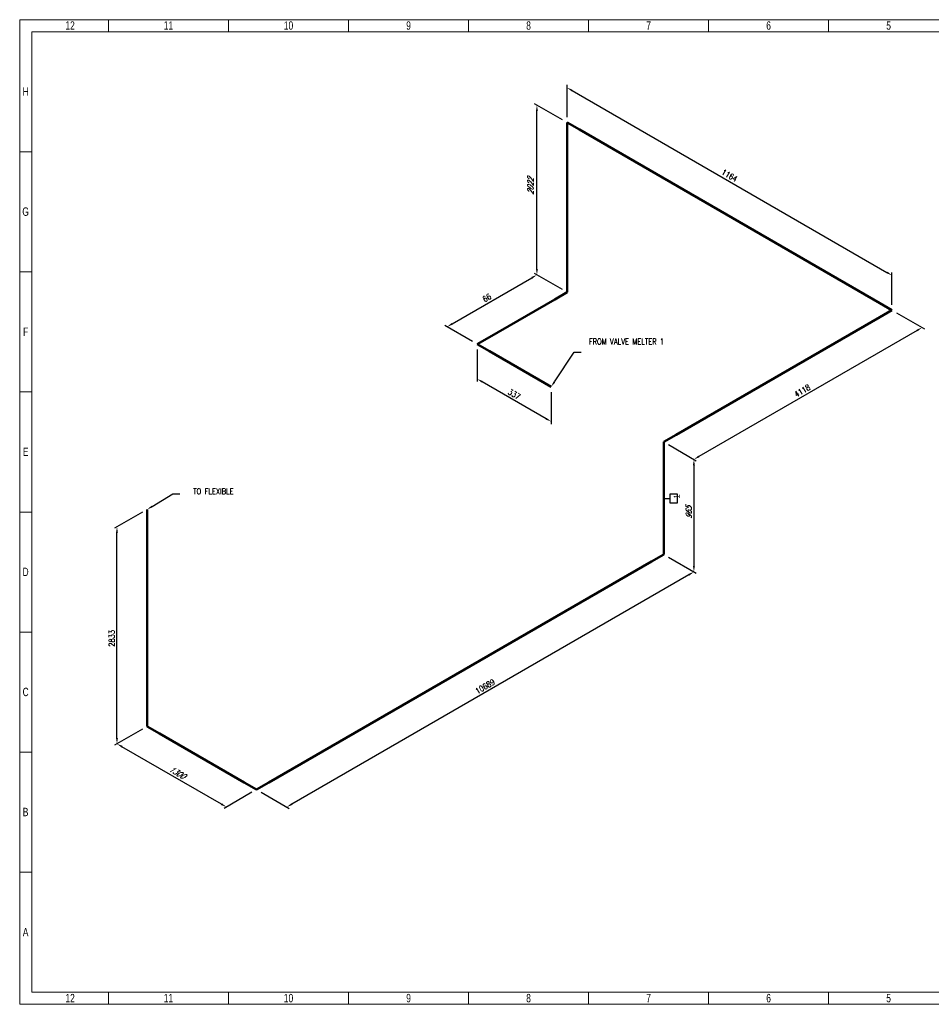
# Model space of a CAD drawing. Header units: millimetres. Extents: x 0 to 1392, y 0 to 716.
# Tile 1 of 29: x 0 to 393, y 0 to 424. Entities that reach past the tile are written whole.
import ezdxf
from ezdxf import colors
from ezdxf.entities.mleader import LeaderData, LeaderLine
from ezdxf.enums import TextEntityAlignment as Align
from ezdxf.math import Vec2, Vec3

# ---------------------------------------------------------------- set-up
doc = ezdxf.new("R2018")
doc.units = ezdxf.units.MM
doc.header["$LTSCALE"] = 0.25
doc.set_wipeout_variables(frame=1)
doc.layers.add('Annotation', color=7, linetype='Continuous')
doc.layers.add('Dimension', color=1, linetype='Continuous')
doc.layers.add('Pipe Small Bore', color=30, linetype='Continuous', lineweight=50)
doc.styles.add('AdskIsoAnnotation', font='romans.shx', dxfattribs={"width": 0.8, "height": 1})
doc.styles.add('AdskIsoMetric', font='romans.shx', dxfattribs={"width": 0.8, "height": 2.5})
doc.styles.add('AdskIsoMetric-30', font='romans.shx', dxfattribs={"width": 0.8, "height": 2.5})
doc.styles.add('AdskIsoMetric30', font='romans.shx', dxfattribs={"width": 0.8, "oblique": 30, "height": 2.5})
doc.styles.add('SLDTEXTSTYLE3', font='TXT', dxfattribs={"width": 0.75})
doc.styles.get("Standard").update_dxf_attribs({"font": 'arial.ttf'})
doc.dimstyles.new('AdskIsoMetric', dxfattribs={"dimtxt": 2.5, "dimasz": 2.5, "dimexe": 1, "dimexo": 2, "dimgap": 0.8, "dimtad": 1, "dimdec": 0, "dimrnd": 1, "dimzin": 0, "dimdsep": 46, "dimtxsty": 'AdskIsoMetric', "dimcen": 0, "dimclrt": 7, "dimadec": 0, "dimazin": 0, "dimtfac": 1, "dimtdec": 0, "dimtmove": 1, "dimatfit": 3, "dimfxl": 1, "dimtfill": 1, "dimfrac": 2, "dimtolj": 1, "dimtzin": 0, "dimarcsym": 0})

# ---------------------------------------------------------------- blocks, each defined once
blk = doc.blocks.new('*D16')
at = {"layer": 'Defpoints', "color": 0, "transparency": 16777216}
for p in [(197.28, 284.48), (197.28, 269.48), (229.13, 266.09)]:
    blk.add_point(p, dxfattribs=at)
at = {"layer": 'Dimension', "color": 0, "lineweight": -2, "transparency": 16777216}
for p, q in [((197.28, 282.17), (197.28, 268.33)), ((226.97, 252.34), (199.44, 268.23)), ((229.13, 263.78), (229.13, 249.93))]:
    blk.add_line(p, q, dxfattribs=at)
at = {"layer": 'Dimension', "color": 0, "transparency": 16777216}
for points in [[(199.65, 268.59), (199.23, 267.87), (197.28, 269.48)], [(227.18, 252.7), (226.76, 251.98), (229.13, 251.09)]]:
    blk.add_solid(points, dxfattribs=at)
at = {"layer": 'Dimension', "color": 7, "transparency": 16777216, "insert": (213.21, 262.87), "char_height": 2.5, "attachment_point": 5, "rotation": 330, "style": 'AdskIsoMetric-30', "bg_fill": 3, "box_fill_scale": 1.1, "bg_fill_color": 256, "bg_fill_true_color": 13158600, "bg_fill_transparency": 0}
blk.add_mtext('\\A1;337', dxfattribs=at)
blk = doc.blocks.new('*D17')
at = {"layer": 'Defpoints', "color": 0, "transparency": 16777216}
for p in [(222.99, 314.33), (235.98, 306.83), (197.28, 284.48)]:
    blk.add_point(p, dxfattribs=at)
at = {"layer": 'Dimension', "color": 0, "lineweight": -2, "transparency": 16777216}
for p, q in [((233.98, 307.98), (221.99, 314.91)), ((186.45, 293.23), (220.83, 313.08)), ((195.28, 285.64), (183.29, 292.56))]:
    blk.add_line(p, q, dxfattribs=at)
at = {"layer": 'Dimension', "color": 0, "transparency": 16777216}
for points in [[(220.62, 313.44), (221.04, 312.72), (222.99, 314.33)], [(186.24, 293.59), (186.66, 292.87), (184.29, 291.98)]]:
    blk.add_solid(points, dxfattribs=at)
at = {"layer": 'Dimension', "color": 7, "transparency": 16777216, "insert": (201.4, 304.45), "char_height": 2.5, "attachment_point": 5, "rotation": 30, "style": 'AdskIsoMetric-30', "bg_fill": 3, "box_fill_scale": 1.1, "bg_fill_color": 256, "bg_fill_true_color": 13158600, "bg_fill_transparency": 0}
blk.add_mtext('\\A1;66', dxfattribs=at)
blk = doc.blocks.new('*D18')
at = {"layer": 'Defpoints', "color": 0, "transparency": 16777216}
for p in [(222.99, 387.5), (235.98, 380), (235.98, 306.83)]:
    blk.add_point(p, dxfattribs=at)
at = {"layer": 'Dimension', "color": 0, "lineweight": -2, "transparency": 16777216}
for p, q in [((233.98, 381.15), (221.99, 388.08)), ((222.99, 316.83), (222.99, 385)), ((233.98, 307.98), (221.99, 314.91))]:
    blk.add_line(p, q, dxfattribs=at)
at = {"layer": 'Dimension', "color": 0, "transparency": 16777216}
for points in [[(222.58, 385), (223.41, 385), (222.99, 387.5)], [(222.58, 316.83), (223.41, 316.83), (222.99, 314.33)]]:
    blk.add_solid(points, dxfattribs=at)
at = {"layer": 'Dimension', "color": 7, "transparency": 16777216, "insert": (220.24, 352.5), "char_height": 2.5, "attachment_point": 5, "rotation": 90, "style": 'AdskIsoMetric30', "bg_fill": 3, "box_fill_scale": 1.1, "bg_fill_color": 256, "bg_fill_true_color": 13158600, "bg_fill_transparency": 0}
blk.add_mtext('\\A1;2022', dxfattribs=at)
blk = doc.blocks.new('*D19')
at = {"layer": 'Defpoints', "color": 0, "transparency": 16777216}
for p in [(235.98, 380), (376.07, 314.12), (376.07, 299.12)]:
    blk.add_point(p, dxfattribs=at)
at = {"layer": 'Dimension', "color": 0, "lineweight": -2, "transparency": 16777216}
for p, q in [((235.98, 382.31), (235.98, 396.15)), ((238.15, 393.75), (373.91, 315.37)), ((376.07, 301.43), (376.07, 315.28))]:
    blk.add_line(p, q, dxfattribs=at)
at = {"layer": 'Dimension', "color": 0, "transparency": 16777216}
for points in [[(238.36, 394.11), (237.94, 393.39), (235.98, 395)], [(374.11, 315.73), (373.7, 315.01), (376.07, 314.12)]]:
    blk.add_solid(points, dxfattribs=at)
at = {"layer": 'Dimension', "color": 7, "transparency": 16777216, "insert": (306.03, 357.15), "char_height": 2.5, "attachment_point": 5, "rotation": 330, "style": 'AdskIsoMetric-30', "bg_fill": 3, "box_fill_scale": 1.1, "bg_fill_color": 256, "bg_fill_true_color": 13158600, "bg_fill_transparency": 0}
blk.add_mtext('\\A1;1164', dxfattribs=at)
blk = doc.blocks.new('*D20')
at = {"layer": 'Defpoints', "color": 0, "transparency": 16777216}
for p in [(376.07, 299.12), (277.69, 242.32), (290.68, 234.82)]:
    blk.add_point(p, dxfattribs=at)
at = {"layer": 'Dimension', "color": 0, "lineweight": -2, "transparency": 16777216}
for p, q in [((378.07, 297.97), (390.06, 291.04)), ((386.9, 290.37), (292.84, 236.07)), ((279.69, 241.17), (291.68, 234.24))]:
    blk.add_line(p, q, dxfattribs=at)
at = {"layer": 'Dimension', "color": 0, "transparency": 16777216}
for points in [[(386.69, 290.73), (387.1, 290.01), (389.06, 291.62)], [(292.64, 236.43), (293.05, 235.71), (290.68, 234.82)]]:
    blk.add_solid(points, dxfattribs=at)
at = {"layer": 'Dimension', "color": 7, "transparency": 16777216, "insert": (337.41, 264.39), "char_height": 2.5, "attachment_point": 5, "rotation": 30, "style": 'AdskIsoMetric-30', "bg_fill": 3, "box_fill_scale": 1.1, "bg_fill_color": 256, "bg_fill_true_color": 13158600, "bg_fill_transparency": 0}
blk.add_mtext('\\A1;4118', dxfattribs=at)
blk = doc.blocks.new('*D21')
at = {"layer": 'Defpoints', "color": 0, "transparency": 16777216}
for p in [(277.69, 242.32), (277.69, 193.85), (290.68, 186.35)]:
    blk.add_point(p, dxfattribs=at)
at = {"layer": 'Dimension', "color": 0, "lineweight": -2, "transparency": 16777216}
for p, q in [((279.69, 241.17), (291.68, 234.24)), ((290.68, 232.32), (290.68, 188.85)), ((279.69, 192.69), (291.68, 185.77))]:
    blk.add_line(p, q, dxfattribs=at)
at = {"layer": 'Dimension', "color": 0, "transparency": 16777216}
for points in [[(290.26, 232.32), (291.1, 232.32), (290.68, 234.82)], [(290.26, 188.85), (291.1, 188.85), (290.68, 186.35)]]:
    blk.add_solid(points, dxfattribs=at)
at = {"layer": 'Dimension', "color": 7, "transparency": 16777216, "insert": (288.44, 211.88), "char_height": 2.5, "attachment_point": 5, "rotation": 90, "style": 'AdskIsoMetric30', "bg_fill": 3, "box_fill_scale": 1.1, "bg_fill_color": 256, "bg_fill_true_color": 13158600, "bg_fill_transparency": 0}
blk.add_mtext('\\A1;965', dxfattribs=at)
blk = doc.blocks.new('*D22')
at = {"layer": 'Defpoints', "color": 0, "transparency": 16777216}
for p in [(277.69, 193.85), (102.15, 92.5), (115.14, 85)]:
    blk.add_point(p, dxfattribs=at)
at = {"layer": 'Dimension', "color": 0, "lineweight": -2, "transparency": 16777216}
for p, q in [((279.69, 192.69), (291.68, 185.77)), ((288.51, 185.1), (117.31, 86.25)), ((104.15, 91.35), (116.14, 84.42))]:
    blk.add_line(p, q, dxfattribs=at)
at = {"layer": 'Dimension', "color": 0, "transparency": 16777216}
for points in [[(288.31, 185.46), (288.72, 184.73), (290.68, 186.35)], [(117.1, 86.61), (117.52, 85.89), (115.14, 85)]]:
    blk.add_solid(points, dxfattribs=at)
at = {"layer": 'Dimension', "color": 7, "transparency": 16777216, "insert": (200.67, 136.97), "char_height": 2.5, "attachment_point": 5, "rotation": 30, "style": 'AdskIsoMetric-30', "bg_fill": 3, "box_fill_scale": 1.1, "bg_fill_color": 256, "bg_fill_true_color": 13158600, "bg_fill_transparency": 0}
blk.add_mtext('\\A1;10689', dxfattribs=at)
blk = doc.blocks.new('*D23')
at = {"layer": 'Defpoints', "color": 0, "transparency": 16777216}
for p in [(54.93, 119.76), (41.94, 112.26), (102.15, 92.5)]:
    blk.add_point(p, dxfattribs=at)
at = {"layer": 'Dimension', "color": 0, "lineweight": -2, "transparency": 16777216}
for p, q in [((52.93, 118.61), (40.94, 111.69)), ((87, 86.25), (44.1, 111.01)), ((100.15, 91.35), (88.16, 84.42))]:
    blk.add_line(p, q, dxfattribs=at)
at = {"layer": 'Dimension', "color": 0, "transparency": 16777216}
for points in [[(44.31, 111.38), (43.9, 110.65), (41.94, 112.26)], [(87.21, 86.61), (86.79, 85.89), (89.16, 85)]]:
    blk.add_solid(points, dxfattribs=at)
at = {"layer": 'Dimension', "color": 7, "transparency": 16777216, "insert": (67.79, 99.93), "char_height": 2.5, "attachment_point": 5, "rotation": 330, "style": 'AdskIsoMetric30', "bg_fill": 3, "box_fill_scale": 1.1, "bg_fill_color": 256, "bg_fill_true_color": 13158600, "bg_fill_transparency": 0}
blk.add_mtext('\\A1;1300', dxfattribs=at)
blk = doc.blocks.new('*D24')
at = {"layer": 'Defpoints', "color": 0, "transparency": 16777216}
for p in [(54.93, 213.21), (41.94, 205.71), (54.93, 119.76)]:
    blk.add_point(p, dxfattribs=at)
at = {"layer": 'Dimension', "color": 0, "lineweight": -2, "transparency": 16777216}
for p, q in [((52.93, 212.06), (40.94, 205.13)), ((41.94, 114.76), (41.94, 203.21)), ((52.93, 118.61), (40.94, 111.69))]:
    blk.add_line(p, q, dxfattribs=at)
at = {"layer": 'Dimension', "color": 0, "transparency": 16777216}
for points in [[(41.52, 203.21), (42.36, 203.21), (41.94, 205.71)], [(41.52, 114.76), (42.36, 114.76), (41.94, 112.26)]]:
    blk.add_solid(points, dxfattribs=at)
at = {"layer": 'Dimension', "color": 7, "transparency": 16777216, "insert": (39.7, 157.69), "char_height": 2.5, "attachment_point": 5, "rotation": 90, "style": 'AdskIsoMetric-30', "bg_fill": 3, "box_fill_scale": 1.1, "bg_fill_color": 256, "bg_fill_true_color": 13158600, "bg_fill_transparency": 0}
blk.add_mtext('\\A1;2833', dxfattribs=at)
blk = doc.blocks.new('Elbow-1-Iso2DSkew90')
at = {"color": 0, "linetype": 'ByBlock', "lineweight": -2, "extrusion": (-6.17385e-12, -0.816497, -0.57735)}
for p, q in [((0, 0), (-5.3, 3.06)), ((5.3, 3.06), (0, 0)), ((0, 0), (0, 0))]:
    blk.add_line(p, q, dxfattribs=at)
blk = doc.blocks.new('Elbow-2-Iso2DSkew90')
at = {"color": 0, "linetype": 'ByBlock', "lineweight": -2, "extrusion": (0.707107, 0.408248, -0.57735)}
for p, q in [((0, 0), (0, 6.12)), ((0, 0), (0, 0)), ((5.3, -3.06), (0, 0))]:
    blk.add_line(p, q, dxfattribs=at)
blk = doc.blocks.new('Elbow-1-Iso2DSkew180')
at = {"color": 0, "linetype": 'ByBlock', "lineweight": -2, "extrusion": (-0.707107, 0.408248, -0.57735)}
for p, q in [((0, 6.12), (0, 0)), ((0, 0), (-5.3, -3.06)), ((0, 0), (0, 0))]:
    blk.add_line(p, q, dxfattribs=at)
blk = doc.blocks.new('Elbow-3-Iso2DSkew90')
at = {"color": 0, "linetype": 'ByBlock', "lineweight": -2, "extrusion": (0.707107, -0.408248, 0.57735)}
for p, q in [((5.3, 3.06), (0, 0)), ((0, 0), (0, -6.12)), ((0, 0), (0, 0))]:
    blk.add_line(p, q, dxfattribs=at)
blk = doc.blocks.new('Elbow-4-Iso2DSkew90')
at = {"color": 0, "linetype": 'ByBlock', "lineweight": -2, "extrusion": (-1.12501e-10, -0.816497, -0.57735)}
for p, q in [((0, 0), (5.3, 3.06)), ((0, 0), (0, 0)), ((5.3, -3.06), (0, 0))]:
    blk.add_line(p, q, dxfattribs=at)
blk = doc.blocks.new('Elbow-5-Iso2DSkew90')
at = {"color": 0, "linetype": 'ByBlock', "lineweight": -2, "extrusion": (-9.80957e-11, -0.816497, -0.57735)}
for p, q in [((-5.3, 3.06), (0, 0)), ((0, 0), (-5.3, -3.06)), ((0, 0), (0, 0))]:
    blk.add_line(p, q, dxfattribs=at)
blk = doc.blocks.new('Elbow-6-Iso2DSkew90')
at = {"color": 0, "linetype": 'ByBlock', "lineweight": -2, "extrusion": (0.707107, -0.408248, 0.57735)}
for p, q in [((0, 0), (0, 6.12)), ((0, 0), (0, 0)), ((-5.3, -3.06), (0, 0))]:
    blk.add_line(p, q, dxfattribs=at)
blk = doc.blocks.new('Elbow-1-Iso2DSkew0')
at = {"color": 0, "linetype": 'ByBlock', "lineweight": -2, "extrusion": (0.707107, 0.408248, -0.57735)}
for p, q in [((0, 0), (5.3, -3.06)), ((0, 0), (0, 0)), ((0, -6.12), (0, 0))]:
    blk.add_line(p, q, dxfattribs=at)
blk = doc.blocks.new('AnnoRect')
at = {"color": 0, "linetype": 'ByBlock', "lineweight": -2}
blk.add_wipeout([(-0.81, -0.6), (-0.81, 0.6), (0.81, 0.6), (0.81, -0.6)], dxfattribs=at)
blk.add_lwpolyline([(-0.81, -0.6), (-0.81, 0.6), (0.81, 0.6), (0.81, -0.6)], close=True, dxfattribs=at)
at = {"color": 0, "linetype": 'ByBlock', "lineweight": -2, "width": 0.8, "flags": 106}
blk.add_attdef('XX', text='', height=1, dxfattribs=at).set_placement((0, 0), align=Align.MIDDLE_CENTER)
blk = doc.blocks.new('cajetin')
at = {"color": 7, "linetype": 'Continuous', "lineweight": 18}
for p, q in [((0, 0), (0, 615)), ((0, 615), (861, 615)), ((55.5, 607.5), (55.5, 615)), ((130.5, 607.5), (130.5, 615)), ((205.5, 607.5), (205.5, 615)), ((280.5, 607.5), (280.5, 615)), ((355.5, 607.5), (355.5, 615)), ((430.5, 607.5), (430.5, 615)), ((505.5, 607.5), (505.5, 615)), ((7.5, 7.5), (7.5, 607.5)), ((7.5, 607.5), (853.5, 607.5)), ((430.5, 607.5), (430.5, 607.5)), ((7.5, 532.5), (0, 532.5)), ((7.5, 457.5), (0, 457.5)), ((7.5, 382.5), (0, 382.5)), ((7.5, 307.5), (0, 307.5)), ((7.5, 307.5), (7.5, 307.5)), ((7.5, 232.5), (0, 232.5)), ((7.5, 157.5), (0, 157.5)), ((7.5, 82.5), (0, 82.5)), ((853.5, 7.5), (7.5, 7.5)), ((55.5, 7.5), (55.5, 0)), ((130.5, 7.5), (130.5, 0)), ((205.5, 7.5), (205.5, 0)), ((280.5, 7.5), (280.5, 0)), ((355.5, 7.5), (355.5, 0)), ((430.5, 7.5), (430.5, 7.5)), ((430.5, 7.5), (430.5, 0)), ((505.5, 7.5), (505.5, 0)), ((861, 0), (0, 0))]:
    blk.add_line(p, q, dxfattribs=at)
at = {"color": 7, "linetype": 'Continuous', "lineweight": 0, "char_height": 5.25, "attachment_point": 2, "style": 'SLDTEXTSTYLE3'}
for s, insert in [('12', (31.51, 613.99)), ('11', (93.01, 613.99)), ('10', (168.01, 613.99)), ('9', (243.01, 613.99)), ('8', (318.01, 613.99)), ('7', (393.01, 613.99)), ('6', (468.01, 613.99)), ('5', (543.01, 613.99)), ('H', (3.75, 572.74)), ('G', (3.68, 497.74)), ('F', (3.71, 422.74)), ('E', (3.74, 347.74)), ('D', (3.68, 272.74)), ('C', (3.73, 197.74)), ('B', (3.69, 122.74)), ('A', (3.7, 47.74)), ('12', (31.51, 6.49)), ('11', (93.01, 6.49)), ('10', (168.01, 6.49)), ('9', (243.01, 6.49)), ('8', (318.01, 6.49)), ('7', (393.01, 6.49)), ('6', (468.01, 6.49)), ('5', (543.01, 6.49))]:
    blk.add_mtext(s, dxfattribs=dict(at, insert=insert))

msp = doc.modelspace()

# ---------------------------------------------------------------- leaders
at = {"layer": 'Annotation'}
ml = msp.add_multileader_mtext('Standard', dxfattribs=at)
ml.set_content('')
ml.set_leader_properties()
ml.build(insert=Vec2(0, 0))
ml.multileader.update_dxf_attribs({"dogleg_length": 3.062, "arrow_head_size": 2.5})
ctx = ml.context
ctx.base_point, ctx.arrow_head_size = Vec3(235.938, 281), 2.5
notes = []
notes.append((ctx, [(0, (1, 1, 0), (239, 281), (1, 0), 3.062, [(0, [(229.135, 266.087)], 0, [])])]))
ctx.mtext, ml.multileader.dxf.content_type = None, 0
ml = msp.add_multileader_mtext('Standard', dxfattribs=at)
ml.set_content('')
ml.set_leader_properties()
ml.build(insert=Vec2(0, 0))
ml.multileader.update_dxf_attribs({"dogleg_length": 3.062, "arrow_head_size": 2.5})
ctx = ml.context
ctx.base_point, ctx.arrow_head_size = Vec3(62.938, 220), 2.5
notes.append((ctx, [(0, (1, 1, 0), (66, 220), (1, 0), 3.062, [(0, [(54.929, 213.211)], 0, [])])]))
ctx.mtext, ml.multileader.dxf.content_type = None, 0
ml = msp.add_multileader_mtext('Standard', dxfattribs=at)
ml.set_content('')
ml.set_leader_properties()
ml.build(insert=Vec2(0, 0))
ml.multileader.update_dxf_attribs({"dogleg_length": 0, "arrow_head_size": 0})
ctx = ml.context
ctx.base_point, ctx.arrow_head_size = Vec3(280.5, 218), 0
notes.append((ctx, [(0, (1, 1, 0), (280.5, 218), (-1, 0), 0, [(0, [(277.689, 218)], 0, [])])]))
ctx.mtext, ml.multileader.dxf.content_type = None, 0
for ctx, leaders in notes:
    for number, flags, end, landing, length, lines in leaders:
        leader = LeaderData()
        leader.index, (leader.has_last_leader_line, leader.has_dogleg_vector, leader.attachment_direction) = number, flags
        leader.last_leader_point, leader.dogleg_vector, leader.dogleg_length = Vec3(end), Vec3(landing), length
        for number, points, colour, breaks in lines:
            line = LeaderLine()
            line.index, line.vertices, line.color, line.breaks = number, Vec3.list(points), colors.encode_raw_color(colour), breaks
            leader.lines.append(line)
        ctx.leaders.append(leader)

# ---------------------------------------------------------------- next in the draw order: dimensions: what is measured, and where the dimension line sits
at = {"layer": 'Dimension'}
dim = msp.add_linear_dim(base=(197.276, 269.48), p1=(229.135, 266.087), p2=(197.276, 284.48), angle=150, text='337', dimstyle='AdskIsoMetric', override={"dimtad": 0, "dimlfac": 9.148161, "dimtxsty": 'AdskIsoMetric-30', "dimse1": 0, "dimse2": 0, "dimsd1": 0, "dimsd2": 0, "dimtmove": 1}, dxfattribs=at)
dim.commit()
dim.dimension.update_dxf_attribs({"geometry": '*D16', "text_midpoint": (213.205, 262.87), "dimtype": 160})

# ---------------------------------------------------------------- next in the draw order: linework, layer by layer
at = {"layer": 'Pipe Small Bore'}
msp.add_lwpolyline([(229.135, 266.087), (202.579, 281.419)], dxfattribs=at)

# ---------------------------------------------------------------- next in the draw order: dimensions: what is measured, and where the dimension line sits
at = {"layer": 'Dimension'}
dim = msp.add_linear_dim(base=(222.993, 314.328), p1=(197.276, 284.48), p2=(235.983, 306.828), angle=30, text='66', dimstyle='AdskIsoMetric', override={"dimtad": 0, "dimlfac": 1.479972, "dimtxsty": 'AdskIsoMetric-30', "dimse1": 0, "dimse2": 0, "dimsd1": 0, "dimsd2": 0, "dimtmove": 1}, dxfattribs=at)
dim.commit()
dim.dimension.update_dxf_attribs({"geometry": '*D17', "text_midpoint": (201.399, 304.448), "dimtype": 160})

# ---------------------------------------------------------------- next in the draw order: linework, layer by layer
at = {"layer": 'Pipe Small Bore'}
msp.add_lwpolyline([(202.579, 287.542), (230.68, 303.766)], dxfattribs=at)

# ---------------------------------------------------------------- next in the draw order: block references
msp.add_blockref('Elbow-4-Iso2DSkew90', (197.276, 284.48), dxfattribs=at)

# ---------------------------------------------------------------- next in the draw order: dimensions: what is measured, and where the dimension line sits
at = {"layer": 'Dimension'}
dim = msp.add_linear_dim(base=(222.993, 387.5), p1=(235.983, 306.828), p2=(235.983, 380), angle=90, text='2022', dimstyle='AdskIsoMetric', override={"dimtad": 0, "dimlfac": 27.629021, "dimtxsty": 'AdskIsoMetric30', "dimse1": 0, "dimse2": 0, "dimsd1": 0, "dimsd2": 0, "dimtmove": 1}, dxfattribs=at)
dim.commit()
dim.dimension.update_dxf_attribs({"geometry": '*D18', "text_midpoint": (220.243, 352.502), "dimtype": 160})

# ---------------------------------------------------------------- next in the draw order: dimensions: what is measured, and where the dimension line sits
dim = msp.add_linear_dim(base=(376.071, 314.121), p1=(235.983, 380), p2=(376.071, 299.121), angle=330, text='1164', dimstyle='AdskIsoMetric', override={"dimtad": 0, "dimlfac": 7.19763, "dimtxsty": 'AdskIsoMetric-30', "dimse1": 0, "dimse2": 0, "dimsd1": 0, "dimsd2": 0, "dimtmove": 1}, dxfattribs=at)
dim.commit()
dim.dimension.update_dxf_attribs({"geometry": '*D19', "text_midpoint": (306.027, 357.147), "dimtype": 160})

# ---------------------------------------------------------------- next in the draw order: linework, layer by layer
at = {"layer": 'Pipe Small Bore'}
for points in [[(235.983, 312.952), (235.983, 373.876)], [(241.286, 376.938), (370.767, 302.182)]]:
    msp.add_lwpolyline(points, dxfattribs=at)

# ---------------------------------------------------------------- next in the draw order: block references
for name, p in [('Elbow-1-Iso2DSkew0', (235.983, 380)), ('Elbow-6-Iso2DSkew90', (235.983, 306.828))]:
    msp.add_blockref(name, p, dxfattribs=at)

# ---------------------------------------------------------------- next in the draw order: dimensions: what is measured, and where the dimension line sits
at = {"layer": 'Dimension'}
dim = msp.add_linear_dim(base=(290.679, 234.82), p1=(376.071, 299.121), p2=(277.689, 242.32), angle=210, text='4118', dimstyle='AdskIsoMetric', override={"dimtad": 0, "dimlfac": 36.24919, "dimtxsty": 'AdskIsoMetric-30', "dimse1": 0, "dimse2": 0, "dimsd1": 0, "dimsd2": 0, "dimtmove": 1}, dxfattribs=at)
dim.commit()
dim.dimension.update_dxf_attribs({"geometry": '*D20', "text_midpoint": (337.41, 264.386), "dimtype": 160})

# ---------------------------------------------------------------- next in the draw order: linework, layer by layer
at = {"layer": 'Pipe Small Bore'}
msp.add_lwpolyline([(370.767, 296.059), (282.992, 245.382)], dxfattribs=at)

# ---------------------------------------------------------------- next in the draw order: block references
msp.add_blockref('Elbow-5-Iso2DSkew90', (376.071, 299.121), dxfattribs=at)

# ---------------------------------------------------------------- next in the draw order: dimensions: what is measured, and where the dimension line sits
at = {"layer": 'Dimension'}
dim = msp.add_linear_dim(base=(290.679, 186.345), p1=(277.689, 242.32), p2=(277.689, 193.845), angle=270, text='965', dimstyle='AdskIsoMetric', override={"dimtad": 0, "dimlfac": 19.90744, "dimtxsty": 'AdskIsoMetric30', "dimse1": 0, "dimse2": 0, "dimsd1": 0, "dimsd2": 0, "dimtmove": 1}, dxfattribs=at)
dim.commit()
dim.dimension.update_dxf_attribs({"geometry": '*D21', "text_midpoint": (288.439, 211.876), "dimtype": 160})

# ---------------------------------------------------------------- next in the draw order: linework, layer by layer
at = {"layer": 'Pipe Small Bore'}
msp.add_lwpolyline([(277.689, 236.196), (277.689, 199.969)], dxfattribs=at)

# ---------------------------------------------------------------- next in the draw order: block references
at = {"layer": 'Annotation'}
ref = msp.add_blockref('AnnoRect', (282, 218), dxfattribs=dict(at, xscale=2.5, yscale=2.5, zscale=2.5, rotation=89.99999999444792))
lines = msp.add_mtext('\\W0.8000;1', dxfattribs={"layer": '0', "color": 0, "linetype": 'ByBlock', "lineweight": -2, "insert": (282, 218), "char_height": 2.5, "attachment_point": 1, "rotation": 90})
ref.add_attrib('XX', '', (282, 218), dxfattribs={"flags": 12}).embed_mtext(lines)
at = {"layer": 'Pipe Small Bore'}
msp.add_blockref('Elbow-3-Iso2DSkew90', (277.689, 242.32), dxfattribs=at)

# ---------------------------------------------------------------- next in the draw order: dimensions: what is measured, and where the dimension line sits
at = {"layer": 'Dimension'}
dim = msp.add_linear_dim(base=(115.144, 85), p1=(277.689, 193.845), p2=(102.153, 92.5), angle=210, text='10689', dimstyle='AdskIsoMetric', override={"dimtad": 0, "dimlfac": 52.735985, "dimtxsty": 'AdskIsoMetric-30', "dimse1": 0, "dimse2": 0, "dimsd1": 0, "dimsd2": 0, "dimtmove": 1}, dxfattribs=at)
dim.commit()
dim.dimension.update_dxf_attribs({"geometry": '*D22', "text_midpoint": (200.672, 136.966), "dimtype": 160})

# ---------------------------------------------------------------- next in the draw order: linework, layer by layer
at = {"layer": 'Pipe Small Bore'}
msp.add_lwpolyline([(272.386, 190.784), (107.457, 95.562)], dxfattribs=at)

# ---------------------------------------------------------------- next in the draw order: block references
msp.add_blockref('Elbow-1-Iso2DSkew180', (277.689, 193.845), dxfattribs=at)

# ---------------------------------------------------------------- next in the draw order: dimensions: what is measured, and where the dimension line sits
at = {"layer": 'Dimension'}
dim = msp.add_linear_dim(base=(41.939, 112.265), p1=(102.153, 92.5), p2=(54.929, 119.765), angle=150, text='1300', dimstyle='AdskIsoMetric', override={"dimtad": 0, "dimlfac": 23.838259, "dimtxsty": 'AdskIsoMetric30', "dimse1": 0, "dimse2": 0, "dimsd1": 0, "dimsd2": 0, "dimtmove": 1}, dxfattribs=at)
dim.commit()
dim.dimension.update_dxf_attribs({"geometry": '*D23', "text_midpoint": (67.791, 99.925), "dimtype": 160})

# ---------------------------------------------------------------- next in the draw order: linework, layer by layer
at = {"layer": 'Pipe Small Bore'}
msp.add_lwpolyline([(96.85, 95.562), (60.233, 116.703)], dxfattribs=at)

# ---------------------------------------------------------------- next in the draw order: block references
msp.add_blockref('Elbow-1-Iso2DSkew90', (102.153, 92.5), dxfattribs=at)

# ---------------------------------------------------------------- next in the draw order: dimensions: what is measured, and where the dimension line sits
at = {"layer": 'Dimension'}
dim = msp.add_linear_dim(base=(41.939, 205.711), p1=(54.929, 119.765), p2=(54.929, 213.211), angle=90, text='2833', dimstyle='AdskIsoMetric', override={"dimtad": 0, "dimlfac": 30.320465, "dimtxsty": 'AdskIsoMetric-30', "dimse1": 0, "dimse2": 0, "dimsd1": 0, "dimsd2": 0, "dimtmove": 1}, dxfattribs=at)
dim.commit()
dim.dimension.update_dxf_attribs({"geometry": '*D24', "text_midpoint": (39.699, 157.695), "dimtype": 160})

# ---------------------------------------------------------------- next in the draw order: linework, layer by layer
at = {"layer": 'Pipe Small Bore'}
msp.add_lwpolyline([(54.929, 125.888), (54.929, 213.211)], dxfattribs=at)

# ---------------------------------------------------------------- next in the draw order: block references
at = {"xscale": 0.689895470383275, "yscale": 0.689895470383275, "zscale": 0.689895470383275}
msp.add_blockref('cajetin', (0, 0), dxfattribs=at)
at = {"layer": 'Pipe Small Bore'}
msp.add_blockref('Elbow-2-Iso2DSkew90', (54.929, 119.765), dxfattribs=at)

# ---------------------------------------------------------------- next in the draw order: texts
at = {"layer": 'Annotation', "char_height": 2.5, "attachment_point": 7, "style": 'AdskIsoAnnotation', "bg_fill": 3, "box_fill_scale": 1, "bg_fill_color": 256, "bg_fill_true_color": 13158600, "bg_fill_transparency": 0}
for s, insert in [('FROM VALVE MELTER 1', (245.375, 284.346)), ('TO FLEXIBLE', (74.81, 219.807))]:
    msp.add_mtext(s, dxfattribs=dict(at, insert=insert))

doc.saveas('drawing.dxf')
